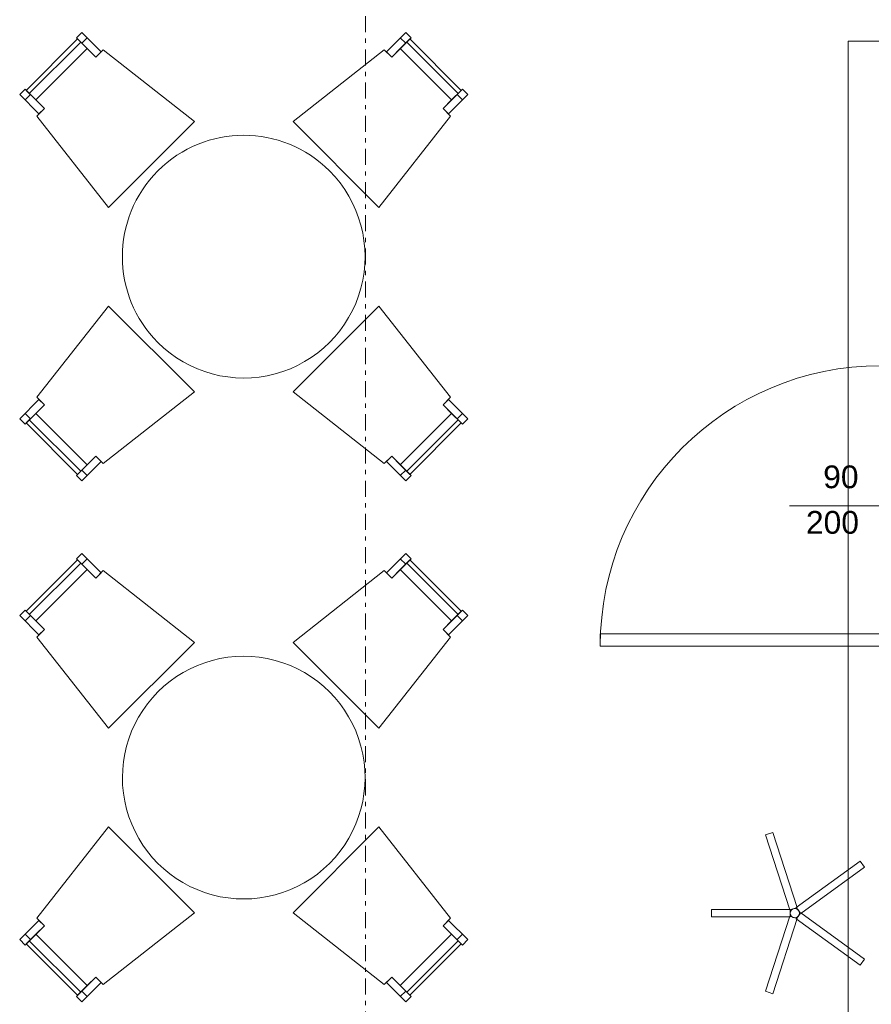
# Model space of a CAD drawing. Extents: x 100 to 2982, y 37 to 2050.
# Tile 70 of 130: x 1584 to 1865, y 721 to 1046. Entities that reach past the tile are written whole.
import ezdxf
from ezdxf.xclip import XClip

# ---------------------------------------------------------------- set-up
doc = ezdxf.new("R2010")
doc.units = 0
doc.header["$MEASUREMENT"] = 0
doc.header["$XCLIPFRAME"] = 0
doc.linetypes.add('Przerywana podwójnie', pattern=[54.680554, 26.458333, -10.583333, 7.055556, -10.583333])
for name, color, linetype in [('330-W Wyposażenie', 7, 'Continuous'), ('410-K Osie', 7, 'Continuous'), ('820-G Rysunki Obrazki', 7, 'Continuous'), ('Drzwi ARCHICAD', 7, 'Continuous'), ('Nowe_330-W Wyposażenie', 7, 'Continuous'), ('Znaczniki drzwi ARCHICADa', 7, 'Continuous')]:
    doc.layers.add(name, color=color, linetype=linetype)
doc.styles.add('STYL_AUTOMATYCZNY_3', font='arial.ttf')
doc.linetypes.add('Fala', pattern='A,0,[1,103_K_01 RZUT PARTERU1.Shx,S=0.223986,R=0,X=0,Y=0],-28.222222,0', length=28.222222)

# ---------------------------------------------------------------- blocks, each defined once
blk = doc.blocks.new('Rysunek_1_1', base_point=(-18316.35, -206.53))
at = {"color": 240, "linetype": 'Fala', "lineweight": 0, "ltscale": 0.2, "flags": 128}
blk.add_lwpolyline([(1856.98, 1038.71), (2192.76, 1038.71), (2192.76, 566.48), (1856.98, 566.48)], close=True, dxfattribs=at)
at = {"layer": '330-W Wyposażenie', "color": 4, "linetype": 'Continuous', "lineweight": 13, "ltscale": 0.2, "flags": 128}
for points in [[(1837.74, 752.32), (1829.71, 777.04), (1832.08, 777.82), (1840.12, 753.09)], [(1839.87, 753.17), (1860.91, 768.45), (1862.38, 766.43), (1841.34, 751.15)], [(1837.89, 750.02), (1811.89, 750.02), (1811.89, 752.52), (1837.89, 752.52)], [(1840.12, 749.46), (1832.08, 724.73), (1829.71, 725.51), (1837.74, 750.23)], [(1841.34, 751.4), (1862.38, 736.12), (1860.91, 734.1), (1839.87, 749.38)]]:
    blk.add_lwpolyline(points, close=True, dxfattribs=at)
at = {"layer": '330-W Wyposażenie', "color": 4, "linetype": 'Continuous', "lineweight": 13, "ltscale": 0.2}
blk.add_circle((1839.39, 751.27), 1.5, dxfattribs=at)
at = {"layer": '410-K Osie', "color": 101, "linetype": 'Przerywana podwójnie', "lineweight": 5, "ltscale": 0.2}
blk.add_line((1697.8, 1801.51), (1697.8, 517.46), dxfattribs=at)
blk.add_line((1697.8, 1801.51), (1697.8, 517.46), dxfattribs=at)
at = {"layer": 'Drzwi ARCHICAD', "color": 3, "linetype": 'Continuous', "lineweight": 13, "ltscale": 0.2}
for p, q in [((1867.62, 843.31), (1775.22, 843.31)), ((1775.22, 843.31), (1775.22, 839.31)), ((1775.22, 839.31), (1867.62, 839.31))]:
    blk.add_line(p, q, dxfattribs=at)
blk.add_arc((1867.62, 839.31), 92.4, 90, 180, dxfattribs=at)
at = {"layer": 'Nowe_330-W Wyposażenie', "color": 4, "linetype": 'Continuous', "lineweight": 13, "ltscale": 0.2}
for p, q in [((1606.02, 1039.75), (1604.25, 1037.98)), ((1709.3, 1039.75), (1711.07, 1037.98)), ((1586.97, 1021.41), (1603.9, 1038.34)), ((1711.42, 1038.34), (1728.35, 1021.41)), ((1585.56, 1019.29), (1587.33, 1021.06)), ((1729.77, 1019.29), (1728, 1021.06)), ((1585.56, 916.01), (1587.33, 914.24)), ((1729.77, 916.01), (1728, 914.24)), ((1603.9, 896.96), (1586.97, 913.89)), ((1728.35, 913.89), (1711.42, 896.96)), ((1606.02, 895.54), (1604.25, 897.31)), ((1709.3, 895.54), (1711.07, 897.31)), ((1603.9, 866.63), (1586.97, 849.71)), ((1606.02, 868.05), (1604.25, 866.28)), ((1709.3, 868.05), (1711.07, 866.28)), ((1728.35, 849.71), (1711.42, 866.63)), ((1585.56, 847.59), (1587.33, 849.35)), ((1729.77, 847.59), (1728, 849.35)), ((1585.56, 744.3), (1587.33, 742.54)), ((1729.77, 744.3), (1728, 742.54)), ((1586.97, 742.18), (1603.9, 725.26)), ((1711.42, 725.26), (1728.35, 742.18)), ((1606.02, 723.84), (1604.25, 725.61)), ((1709.3, 723.84), (1711.07, 725.61))]:
    blk.add_line(p, q, dxfattribs=at)
at = {"layer": 'Nowe_330-W Wyposażenie', "color": 4, "linetype": 'Continuous', "lineweight": 13, "ltscale": 0.2, "flags": 128}
for points in [[(1589.09, 1019.29), (1606.02, 1036.22), (1602.84, 1039.4), (1585.91, 1022.47)], [(1610.62, 1035.15), (1608.85, 1033.39), (1602.49, 1039.75), (1604.25, 1041.52)], [(1704.71, 1035.15), (1706.47, 1033.39), (1712.84, 1039.75), (1711.07, 1041.52)], [(1709.3, 1036.22), (1726.23, 1019.29), (1729.41, 1022.47), (1712.48, 1039.4)], [(1613.11, 983.91), (1641.4, 1012.2), (1611.33, 1035.87), (1608.85, 1033.39), (1606.02, 1036.22), (1589.09, 1019.29), (1591.92, 1016.46), (1589.44, 1013.98)], [(1673.93, 1012.2), (1702.21, 983.91), (1725.88, 1013.98), (1723.4, 1016.46), (1726.23, 1019.29), (1709.3, 1036.22), (1706.47, 1033.39), (1703.99, 1035.87)], [(1590.16, 1014.69), (1591.92, 1016.46), (1585.56, 1022.82), (1583.79, 1021.06)], [(1725.17, 1014.69), (1723.4, 1016.46), (1729.77, 1022.82), (1731.53, 1021.06)], [(1641.4, 923.1), (1613.11, 951.38), (1589.44, 921.32), (1591.92, 918.84), (1589.09, 916.01), (1606.02, 899.08), (1608.85, 901.91), (1611.33, 899.43)], [(1702.21, 951.38), (1673.93, 923.1), (1703.99, 899.43), (1706.47, 901.91), (1709.3, 899.08), (1726.23, 916.01), (1723.4, 918.84), (1725.88, 921.32)], [(1590.16, 920.6), (1591.92, 918.84), (1585.56, 912.47), (1583.79, 914.24)], [(1725.17, 920.6), (1723.4, 918.84), (1729.77, 912.47), (1731.53, 914.24)], [(1606.02, 899.08), (1589.09, 916.01), (1585.91, 912.83), (1602.84, 895.9)], [(1726.23, 916.01), (1709.3, 899.08), (1712.48, 895.9), (1729.41, 912.83)], [(1610.62, 900.14), (1608.85, 901.91), (1602.49, 895.54), (1604.25, 893.78)], [(1704.71, 900.14), (1706.47, 901.91), (1712.84, 895.54), (1711.07, 893.78)], [(1610.62, 863.45), (1608.85, 861.68), (1602.49, 868.05), (1604.25, 869.82)], [(1704.71, 863.45), (1706.47, 861.68), (1712.84, 868.05), (1711.07, 869.82)], [(1606.02, 864.51), (1589.09, 847.59), (1585.91, 850.77), (1602.84, 867.69)], [(1726.23, 847.59), (1709.3, 864.51), (1712.48, 867.69), (1729.41, 850.77)], [(1641.4, 840.49), (1613.11, 812.21), (1589.44, 842.28), (1591.92, 844.76), (1589.09, 847.59), (1606.02, 864.51), (1608.85, 861.68), (1611.33, 864.16)], [(1702.21, 812.21), (1673.93, 840.49), (1703.99, 864.16), (1706.47, 861.68), (1709.3, 864.51), (1726.23, 847.59), (1723.4, 844.76), (1725.88, 842.28)], [(1590.16, 842.99), (1591.92, 844.76), (1585.56, 851.12), (1583.79, 849.35)], [(1725.17, 842.99), (1723.4, 844.76), (1729.77, 851.12), (1731.53, 849.35)], [(1613.11, 779.68), (1641.4, 751.4), (1611.33, 727.73), (1608.85, 730.21), (1606.02, 727.38), (1589.09, 744.3), (1591.92, 747.13), (1589.44, 749.61)], [(1673.93, 751.4), (1702.21, 779.68), (1725.88, 749.61), (1723.4, 747.13), (1726.23, 744.3), (1709.3, 727.38), (1706.47, 730.21), (1703.99, 727.73)], [(1590.16, 748.9), (1591.92, 747.13), (1585.56, 740.77), (1583.79, 742.54)], [(1725.17, 748.9), (1723.4, 747.13), (1729.77, 740.77), (1731.53, 742.54)], [(1589.09, 744.3), (1606.02, 727.38), (1602.84, 724.2), (1585.91, 741.12)], [(1709.3, 727.38), (1726.23, 744.3), (1729.41, 741.12), (1712.48, 724.2)], [(1610.62, 728.44), (1608.85, 730.21), (1602.49, 723.84), (1604.25, 722.07)], [(1704.71, 728.44), (1706.47, 730.21), (1712.84, 723.84), (1711.07, 722.07)]]:
    blk.add_lwpolyline(points, close=True, dxfattribs=at)
for points in [[(1685.95, 995.93, 1), (1629.38, 939.36, 1)], [(1685.95, 767.66, -1), (1629.38, 824.23, -1)]]:
    blk.add_lwpolyline(points, format="xyb", close=True, dxfattribs=at)
at = {"layer": 'Znaczniki drzwi ARCHICADa', "color": 45, "linetype": 'Continuous', "lineweight": 15, "ltscale": 0.2}
blk.add_line((1890.44, 885.51), (1837.62, 885.51), dxfattribs=at)
at = {"layer": 'Znaczniki drzwi ARCHICADa', "color": 7, "linetype": 'Continuous', "lineweight": 13, "char_height": 7.5, "attachment_point": 7, "style": 'STYL_AUTOMATYCZNY_3'}
for s, insert in [('\\A1;{\\pql;\\pt0;\\fArial|b0|i0|c238|p38;90\\fArial|b0|i0|c238|p38;\\A1{\\H.66x;\\S^  ;}\\fArial|b0|i0|c238|p38;\\fArial|b0|i0|c238|p38;}', (1848.74, 889.14)), ('\\A1;{\\pql;\\pt0;\\fArial|b0|i0|c238|p38;200\\fArial|b0|i0|c238|p38;\\A1{\\H.66x;\\S^  ;}\\fArial|b0|i0|c238|p38;\\fArial|b0|i0|c238|p38;}', (1843.05, 874.14))]:
    blk.add_mtext(s, dxfattribs=dict(at, insert=insert))

msp = doc.modelspace()

# ---------------------------------------------------------------- block references
at = {"layer": '820-G Rysunki Obrazki', "color": 65, "linetype": 'Continuous', "lineweight": 13, "ltscale": 0.2}
ref = msp.add_blockref('Rysunek_1_1', (-18316.35, -206.53), dxfattribs=at)
XClip(ref).set_block_clipping_path([(244.527027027, 75.2081975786), (2570.9054054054, 2024.1891891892)])

doc.saveas('drawing.dxf')
